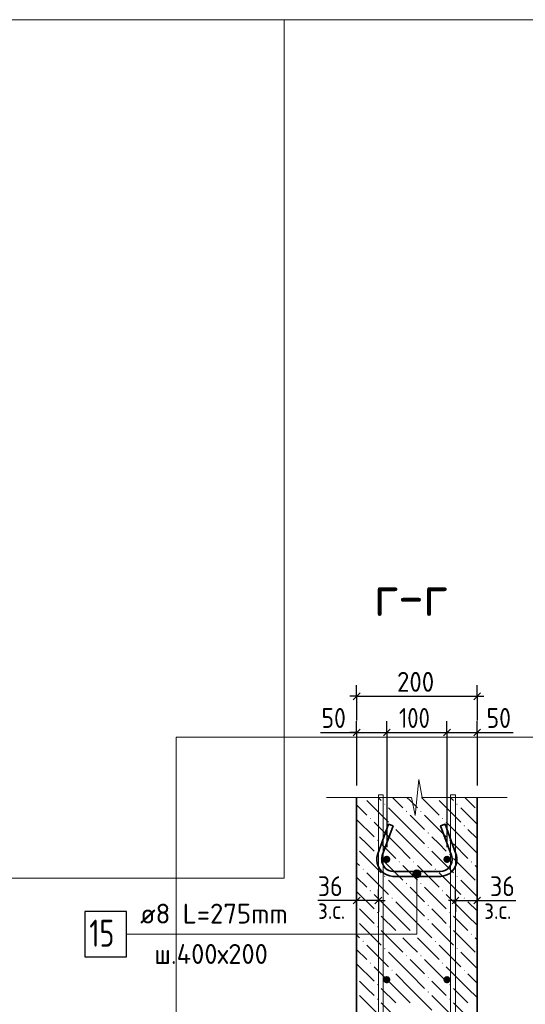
# Model space of a CAD drawing. Header units: millimetres. Extents: x 0 to 42000, y 0 to 29700.
# Tile 4 of 16: x 9514 to 15112, y 6064 to 16969. Entities that reach past the tile are written whole.
import ezdxf

# ---------------------------------------------------------------- set-up
doc = ezdxf.new("R2010")
doc.units = ezdxf.units.MM
for name, color, linetype, lineweight in [('Standard', 7, 'Continuous', 25), ('ЖБ Стена верхний уровень', 7, 'Continuous', 35), ('Заголовок чертежа', 7, 'Continuous', 25), ('Позиционная метка линия выноска', 7, 'Continuous', 13), ('Примечания', 7, 'Continuous', 13), ('Стена фоновая арматура У1', 7, 'Continuous', 18), ('Стена фоновая арматура Х1', 7, 'Continuous', 35), ('Стена фоновая затяжка С-обр.', 52, 'Continuous', 25)]:
    doc.layers.add(name, color=color, linetype=linetype, lineweight=lineweight)
doc.layers.add('Размерная выноска', color=7, linetype='Continuous')
doc.styles.add('ISOCPEUR', font='txt')

msp = doc.modelspace()

# ---------------------------------------------------------------- hatches: boundary and pattern name
at = {"layer": 'ЖБ Стена верхний уровень', "linetype": 'Continuous', "lineweight": 18, "transparency": 33554687}
for points in [[(13318, 8355), (13317, 8354), (13315, 8355)], [(14118, 8355), (14117, 8354), (14115, 8355)], [(13550, 8280), (13557, 8287), (13563, 8280), (13557, 8274)], [(13790, 8200), (13797, 8207), (13803, 8200), (13797, 8194)], [(13950, 8200), (13957, 8207), (13963, 8200), (13957, 8194)], [(14350, 8280), (14357, 8287), (14363, 8280), (14357, 8274)], [(13390, 8120), (13397, 8127), (13403, 8120), (13397, 8114)], [(14190, 8120), (14197, 8127), (14203, 8120), (14197, 8114)], [(13630, 8040), (13637, 8047), (13643, 8040), (13637, 8034)], [(14030, 7960), (14037, 7967), (14043, 7960), (14037, 7954)], [(14430, 8040), (14437, 8047), (14443, 8040), (14437, 8034)], [(13470, 7880), (13477, 7887), (13483, 7880), (13477, 7874)], [(14270, 7880), (14277, 7887), (14283, 7880), (14277, 7874)], [(14030, 7800), (14037, 7807), (14043, 7800), (14037, 7794)], [(13470, 7720), (13477, 7727), (13483, 7720), (13477, 7714)], [(13710, 7640), (13717, 7647), (13723, 7640), (13717, 7634)], [(13870, 7640), (13877, 7647), (13883, 7640), (13877, 7634)], [(14270, 7720), (14277, 7727), (14283, 7720), (14277, 7714)], [(14510, 7640), (14517, 7647), (14523, 7640), (14517, 7634)], [(13310, 7560), (13317, 7567), (13323, 7560), (13317, 7554)], [(14110, 7560), (14117, 7567), (14123, 7560), (14117, 7554)], [(13550, 7480), (13557, 7487), (13563, 7480), (13557, 7474)], [(14350, 7480), (14357, 7487), (14363, 7480), (14357, 7474)], [(13390, 7320), (13397, 7327), (13403, 7320), (13397, 7314)], [(13790, 7400), (13797, 7407), (13803, 7400), (13797, 7394)], [(13950, 7400), (13957, 7407), (13963, 7400), (13957, 7394)], [(14190, 7320), (14197, 7327), (14203, 7320), (14197, 7314)], [(13630, 7240), (13637, 7247), (13643, 7240), (13637, 7234)], [(14430, 7240), (14437, 7247), (14443, 7240), (14437, 7234)], [(14030, 7160), (14037, 7167), (14043, 7160), (14037, 7154)], [(13470, 7080), (13477, 7087), (13483, 7080), (13477, 7074)], [(14030, 7000), (14037, 7007), (14043, 7000), (14037, 6994)], [(14270, 7080), (14277, 7087), (14283, 7080), (14277, 7074)], [(13470, 6920), (13477, 6927), (13483, 6920), (13477, 6914)], [(14270, 6920), (14277, 6927), (14283, 6920), (14277, 6914)], [(13310, 6760), (13317, 6767), (13323, 6760), (13317, 6754)], [(13710, 6840), (13717, 6847), (13723, 6840), (13717, 6834)], [(13870, 6840), (13877, 6847), (13883, 6840), (13877, 6834)], [(14110, 6760), (14117, 6767), (14123, 6760), (14117, 6754)], [(14510, 6840), (14517, 6847), (14523, 6840), (14517, 6834)], [(13550, 6680), (13557, 6687), (13563, 6680), (13557, 6674)], [(14350, 6680), (14357, 6687), (14363, 6680), (14357, 6674)], [(13790, 6600), (13797, 6607), (13803, 6600), (13797, 6594)], [(13950, 6600), (13957, 6607), (13963, 6600), (13957, 6594)], [(13390, 6520), (13397, 6527), (13403, 6520), (13397, 6514)], [(13630, 6440), (13637, 6447), (13643, 6440), (13637, 6434)], [(14190, 6520), (14197, 6527), (14203, 6520), (14197, 6514)], [(14430, 6440), (14437, 6447), (14443, 6440), (14437, 6434)], [(14030, 6360), (14037, 6367), (14043, 6360), (14037, 6354)], [(13470, 6280), (13477, 6287), (13483, 6280), (13477, 6274)], [(14270, 6280), (14277, 6287), (14283, 6280), (14277, 6274)], [(13470, 6120), (13477, 6127), (13483, 6120), (13477, 6114)], [(14030, 6200), (14037, 6207), (14043, 6200), (14037, 6194)], [(14270, 6120), (14277, 6127), (14283, 6120), (14277, 6114)]]:
    msp.add_hatch(color=7, dxfattribs=at).paths.add_polyline_path(points, flags=16)
at = {"layer": 'Позиционная метка линия выноска', "linetype": 'Continuous', "lineweight": 13, "transparency": 33554687}
for points in [[(13867, 7508), (13957, 7508), (13950, 7530)], [(13867, 7508), (13950, 7530), (13873, 7530)], [(13873, 7530), (13950, 7530), (13934, 7546)], [(13873, 7530), (13934, 7546), (13889, 7546)], [(13889, 7546), (13934, 7546), (13912, 7553)], [(13873, 7485), (13957, 7508), (13867, 7508)], [(13873, 7485), (13950, 7485), (13957, 7508)], [(13889, 7469), (13950, 7485), (13873, 7485)], [(13889, 7469), (13934, 7469), (13950, 7485)], [(13934, 7469), (13889, 7469), (13912, 7463)]]:
    msp.add_hatch(color=7, dxfattribs=at).paths.add_polyline_path(points)
at = {"layer": 'Стена фоновая арматура Х1', "linetype": 'Continuous', "lineweight": 18, "transparency": 33554687}
for points in [[(13618, 7669), (13615, 7685), (13607, 7698), (13594, 7706), (13578, 7709), (13563, 7706), (13550, 7698), (13541, 7685), (13538, 7669), (13541, 7654), (13550, 7641), (13563, 7632), (13578, 7629), (13594, 7632), (13607, 7641), (13615, 7654)], [(14285, 7669), (14282, 7685), (14273, 7698), (14260, 7706), (14245, 7709), (14230, 7706), (14217, 7698), (14208, 7685), (14205, 7669), (14208, 7654), (14217, 7641), (14230, 7632), (14245, 7629), (14260, 7632), (14273, 7641), (14282, 7654)], [(13618, 6336), (13615, 6351), (13607, 6364), (13594, 6373), (13578, 6376), (13563, 6373), (13550, 6364), (13541, 6351), (13538, 6336), (13541, 6321), (13550, 6308), (13563, 6299), (13578, 6296), (13594, 6299), (13607, 6308), (13615, 6321)], [(14285, 6336), (14282, 6351), (14273, 6364), (14260, 6373), (14245, 6376), (14230, 6373), (14217, 6364), (14208, 6351), (14205, 6336), (14208, 6321), (14217, 6308), (14230, 6299), (14245, 6296), (14260, 6299), (14273, 6308), (14282, 6321)]]:
    msp.add_hatch(color=7, dxfattribs=at).paths.add_polyline_path(points)

# ---------------------------------------------------------------- linework, layer by layer
at = {"layer": 'Standard', "color": 7, "linetype": 'Continuous', "lineweight": -3, "transparency": 33554687}
for p, q in [((13245, 9475), (13245, 9600)), ((14578, 9475), (14578, 9600)), ((13245, 9475), (13170, 9475)), ((13245, 9475), (13245, 9350)), ((13245, 9475), (13245, 9208)), ((13245, 9475), (14578, 9475)), ((14578, 9475), (14578, 9350)), ((14578, 9475), (14578, 9208)), ((14578, 9475), (14653, 9475)), ((13245, 9075), (13245, 9200)), ((13578, 9075), (13578, 9200)), ((14245, 9075), (14245, 9200)), ((14578, 9075), (14578, 9200)), ((13245, 9075), (13170, 9075)), ((13245, 9075), (13245, 8950)), ((13245, 9075), (13245, 8488)), ((13245, 9075), (13578, 9075)), ((13578, 9075), (13578, 8950)), ((13578, 9075), (13578, 7803)), ((13578, 9075), (14245, 9075)), ((14245, 9075), (14245, 8950)), ((14245, 9075), (14245, 7803)), ((14245, 9075), (14578, 9075)), ((14578, 9075), (14578, 8950)), ((14578, 9075), (14578, 8488)), ((14578, 9075), (14653, 9075)), ((13245, 7212), (13245, 7337)), ((13485, 7212), (13485, 7337)), ((14338, 7212), (14338, 7337)), ((14578, 7212), (14578, 7337)), ((13245, 7212), (13170, 7212)), ((13245, 7212), (13245, 7087)), ((13485, 7212), (13245, 7212)), ((13485, 7212), (13485, 7087)), ((13485, 7212), (13560, 7212)), ((14338, 7212), (14263, 7212)), ((14338, 7212), (14338, 7087)), ((14338, 7212), (14578, 7212)), ((14578, 7212), (14578, 7087)), ((14578, 7212), (14653, 7212))]:
    msp.add_line(p, q, dxfattribs=at)
at = {"layer": 'Standard', "color": 7, "linetype": 'Continuous', "lineweight": 25, "transparency": 33554687}
for p, q in [((13208, 9437), (13283, 9512)), ((14541, 9437), (14616, 9512)), ((13208, 9037), (13283, 9112)), ((13541, 9037), (13616, 9112)), ((14208, 9037), (14283, 9112)), ((14541, 9037), (14616, 9112)), ((13283, 7250), (13208, 7175)), ((13523, 7250), (13448, 7175)), ((14301, 7175), (14376, 7250)), ((14541, 7175), (14616, 7250))]:
    msp.add_line(p, q, dxfattribs=at)
at = {"layer": 'Standard', "color": 7, "linetype": 'Continuous', "lineweight": 13, "transparency": 33554687}
msp.add_lwpolyline([(2000, 16969), (2000, 500), (24618, 500), (24618, 16969), (2000, 16969)], dxfattribs=at)
at = {"layer": 'Standard', "color": 254, "linetype": 'Continuous', "lineweight": 18, "true_color": 0xc4c4ff, "transparency": 33554687}
for points in [[(3252, 7460), (12443, 7460), (12443, 16969)], [(16578, 500), (16578, 9022), (11245, 9022), (11245, 500)]]:
    msp.add_lwpolyline(points, dxfattribs=at)
at = {"layer": 'ЖБ Стена верхний уровень', "color": 7, "linetype": 'Continuous', "lineweight": 35, "transparency": 33554687}
for p, q in [((13245, 8355), (13245, 4003)), ((14578, 4003), (14578, 8355))]:
    msp.add_line(p, q, dxfattribs=at)
at = {"layer": 'ЖБ Стена верхний уровень', "color": 9, "linetype": 'Continuous', "lineweight": 18, "true_color": 0xc7c7c7, "transparency": 33554687}
for p, q in [((13357, 8320), (13597, 8080)), ((13482, 8355), (13517, 8320)), ((13642, 8355), (13757, 8240)), ((13837, 8320), (13802, 8355)), ((13917, 8240), (13837, 8320)), ((13962, 8355), (14157, 8160)), ((14157, 8320), (14397, 8080)), ((14282, 8355), (14317, 8320)), ((14442, 8355), (14557, 8240)), ((13245, 8272), (13357, 8160)), ((13837, 8000), (13597, 8240)), ((14578, 8059), (14397, 8240)), ((13245, 8112), (13437, 7920)), ((13677, 7840), (13437, 8080)), ((13837, 8160), (13997, 8000)), ((13997, 8160), (14237, 7920)), ((14477, 7840), (14237, 8080)), ((13677, 8000), (13837, 7840)), ((13837, 8000), (13997, 7840)), ((14477, 8000), (14578, 7899)), ((13357, 7840), (13277, 7920)), ((14157, 7840), (14077, 7920)), ((13277, 7760), (13517, 7520)), ((13437, 7760), (13357, 7840)), ((13517, 7840), (13677, 7680)), ((13677, 7840), (13837, 7680)), ((13837, 7840), (14077, 7600)), ((14077, 7760), (14317, 7520)), ((14237, 7760), (14157, 7840)), ((14317, 7840), (14477, 7680)), ((14477, 7840), (14578, 7739)), ((13517, 7680), (13757, 7440)), ((14317, 7680), (14557, 7440)), ((13245, 7632), (13277, 7600)), ((13837, 7520), (13757, 7600)), ((13917, 7600), (14157, 7360)), ((14578, 7579), (14557, 7600)), ((13245, 7472), (13357, 7360)), ((13357, 7520), (13597, 7280)), ((13837, 7200), (13597, 7440)), ((13917, 7440), (13837, 7520)), ((14157, 7520), (14397, 7280)), ((14578, 7259), (14397, 7440)), ((13245, 7312), (13437, 7120)), ((13837, 7360), (13997, 7200)), ((13997, 7360), (14237, 7120)), ((13677, 7040), (13437, 7280)), ((13677, 7200), (13837, 7040)), ((13837, 7200), (13997, 7040)), ((14477, 7040), (14237, 7280)), ((14477, 7200), (14578, 7099)), ((13357, 7040), (13277, 7120)), ((14157, 7040), (14077, 7120)), ((13437, 6960), (13357, 7040)), ((13517, 7040), (13677, 6880)), ((13677, 7040), (13837, 6880)), ((13837, 7040), (14077, 6800)), ((14237, 6960), (14157, 7040)), ((14317, 7040), (14477, 6880)), ((14477, 7040), (14578, 6939)), ((13277, 6960), (13517, 6720)), ((13517, 6880), (13757, 6640)), ((14077, 6960), (14317, 6720)), ((14317, 6880), (14557, 6640)), ((13245, 6832), (13277, 6800)), ((13837, 6720), (13757, 6800)), ((13917, 6800), (14157, 6560)), ((14578, 6779), (14557, 6800)), ((13245, 6672), (13357, 6560)), ((13357, 6720), (13597, 6480)), ((13917, 6640), (13837, 6720)), ((14157, 6720), (14397, 6480)), ((13837, 6400), (13597, 6640)), ((13837, 6560), (13997, 6400)), ((13997, 6560), (14237, 6320)), ((14578, 6459), (14397, 6640)), ((13245, 6512), (13437, 6320)), ((13677, 6240), (13437, 6480)), ((14477, 6240), (14237, 6480)), ((13677, 6400), (13837, 6240)), ((13837, 6400), (13997, 6240)), ((14477, 6400), (14578, 6299)), ((13357, 6240), (13277, 6320)), ((13437, 6160), (13357, 6240)), ((13517, 6240), (13677, 6080)), ((13677, 6240), (13837, 6080)), ((13837, 6240), (14077, 6000)), ((14157, 6240), (14077, 6320)), ((14237, 6160), (14157, 6240)), ((14317, 6240), (14477, 6080)), ((14477, 6240), (14578, 6139)), ((13277, 6160), (13517, 5920)), ((14077, 6160), (14317, 5920)), ((13517, 6080), (13757, 5840)), ((14317, 6080), (14557, 5840))]:
    msp.add_line(p, q, dxfattribs=at)
at = {"layer": 'Позиционная метка линия выноска', "color": 7, "linetype": 'Continuous', "lineweight": 13, "transparency": 33554687}
for p, q in [((13912, 7553), (13912, 7553)), ((13867, 7508), (13867, 7508)), ((13912, 7463), (13912, 7463)), ((13957, 7508), (13957, 7508))]:
    msp.add_line(p, q, dxfattribs=at)
msp.add_lwpolyline([(10695, 6841), (13912, 6841), (13912, 7508)], dxfattribs=at)
msp.add_circle((13912, 7508), 45, dxfattribs=at)
at = {"layer": 'Примечания', "color": 7, "linetype": 'Continuous', "lineweight": 13, "transparency": 33554687}
for p, q in [((13892, 8155), (13932, 8555)), ((13932, 8555), (13972, 8355)), ((12912, 8355), (13852, 8355)), ((13852, 8355), (13892, 8155)), ((13972, 8355), (14912, 8355)), ((14912, 8355), (14912, 8355))]:
    msp.add_line(p, q, dxfattribs=at)
at = {"layer": 'Размерная выноска', "color": 7, "linetype": 'Continuous', "lineweight": -3, "transparency": 33554687}
for p, q in [((12845, 9075), (13245, 9075)), ((14578, 9075), (14978, 9075)), ((13245, 7212), (12815, 7212)), ((14578, 7212), (15009, 7212))]:
    msp.add_line(p, q, dxfattribs=at)
at = {"layer": 'Стена фоновая арматура У1', "color": 7, "linetype": 'Continuous', "lineweight": 13, "transparency": 33554687}
for points in [[(13485, 2503), (13485, 8382), (13538, 8382), (13538, 2503), (13485, 2503)], [(14285, 2503), (14285, 8382), (14338, 8382), (14338, 2503), (14285, 2503)]]:
    msp.add_lwpolyline(points, dxfattribs=at)
at = {"layer": 'Стена фоновая затяжка С-обр.', "color": 7, "linetype": 'Continuous', "lineweight": 35, "transparency": 33554687}
msp.add_lwpolyline([(13648, 8039), (13529, 7712), (13528, 7707), (13526, 7701), (13525, 7696), (13524, 7691), (13523, 7685), (13522, 7680), (13522, 7674), (13522, 7669), (13522, 7662), (13525, 7638), (13533, 7614), (13546, 7592), (13561, 7573), (13579, 7558), (13601, 7546), (13626, 7538), (13650, 7534), (14174, 7534), (14198, 7538), (14222, 7546), (14244, 7558), (14263, 7573), (14278, 7592), (14290, 7614), (14298, 7638), (14302, 7662), (14302, 7669), (14302, 7674), (14301, 7680), (14301, 7685), (14300, 7691), (14299, 7696), (14297, 7701), (14296, 7707), (14294, 7712), (14175, 8039), (14225, 8057), (14344, 7730), (14347, 7722), (14349, 7715), (14351, 7708), (14352, 7700), (14353, 7692), (14354, 7685), (14355, 7677), (14355, 7670), (14355, 7659), (14351, 7626), (14339, 7592), (14322, 7561), (14300, 7536), (14275, 7514), (14244, 7497), (14210, 7485), (14177, 7481), (13646, 7481), (13614, 7485), (13580, 7497), (13549, 7514), (13523, 7536), (13502, 7561), (13484, 7592), (13473, 7626), (13468, 7659), (13468, 7670), (13469, 7677), (13469, 7685), (13470, 7692), (13471, 7700), (13473, 7708), (13475, 7715), (13477, 7722), (13479, 7730), (13598, 8057), (13648, 8039)], dxfattribs=at)
at = {"layer": 'Стена фоновая затяжка С-обр.', "color": 7, "linetype": 'Continuous', "lineweight": 25, "transparency": 33554687}
msp.add_lwpolyline([(10235, 6591), (10695, 6591), (10695, 7091), (10235, 7091), (10235, 6591)], dxfattribs=at)

# ---------------------------------------------------------------- texts
at = {"layer": 'Standard', "color": 7, "linetype": 'Continuous', "lineweight": 25, "transparency": 33554687, "char_height": 220, "attachment_point": 7, "style": 'ISOCPEUR'}
for s, insert, width in [('\\W0.91;200', (13692, 9525), 562), ('\\W0.87;50', (12855, 9125), 403.92), ('\\W0.83;100', (13714, 9125), 508.57), ('\\W0.87;50', (14683, 9125), 403.92), ('\\W0.87;36', (12816, 7262), 403.92), ('\\W0.87;36', (14722, 7262), 403.92), ('\\W0.97;ш.400х200', (11004, 6511), 1469.55)]:
    msp.add_mtext(s, dxfattribs=dict(at, insert=insert, width=width))
at = {"layer": 'Standard', "color": 7, "linetype": 'Continuous', "lineweight": 18, "transparency": 33554687, "char_height": 200, "width": 459.94, "attachment_point": 7, "style": 'ISOCPEUR'}
for insert in [(12817, 7009), (14657, 7009)]:
    msp.add_mtext('\\W0.90;з.с.', dxfattribs=dict(at, insert=insert))
at = {"layer": 'Заголовок чертежа', "color": 7, "linetype": 'Continuous', "lineweight": 50, "transparency": 33554687, "insert": (13439, 10366), "char_height": 450, "width": 1149.52, "attachment_point": 7, "style": 'ISOCPEUR'}
msp.add_mtext('\\W0.91;г-г', dxfattribs=at)
at = {"layer": 'Стена фоновая затяжка С-обр.', "color": 7, "linetype": 'Continuous', "lineweight": 13, "transparency": 33554687, "attachment_point": 7, "style": 'ISOCPEUR'}
for s, insert, char_height, width in [('\\W0.98;ø8 L=275mm ', (10847, 6958), 220, 1888.52), ('\\W0.75;15', (10285, 6701), 300, 472.27)]:
    msp.add_mtext(s, dxfattribs=dict(at, insert=insert, char_height=char_height, width=width))

doc.saveas('drawing.dxf')
